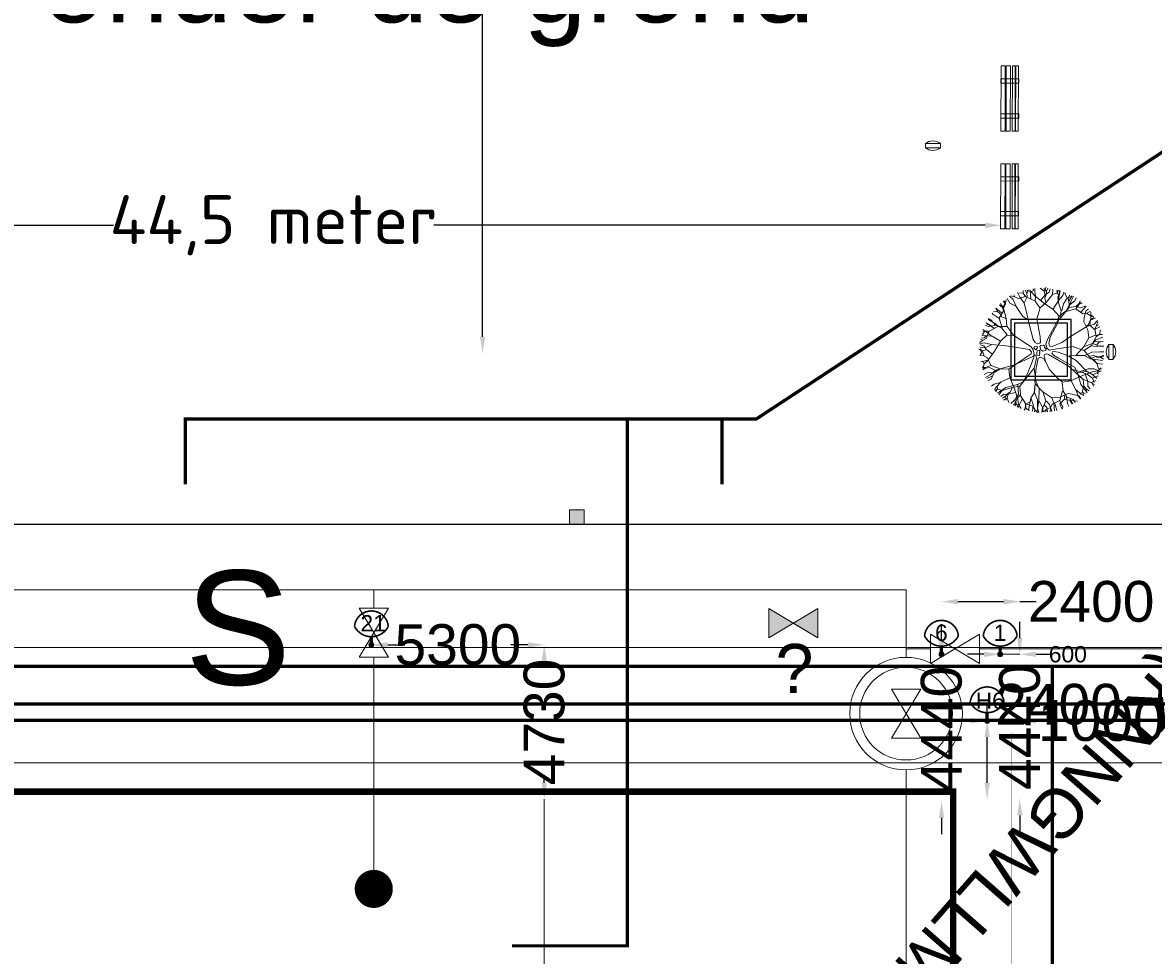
# Model space of a CAD drawing. Header units: millimetres. Extents: x 747415 to 1601423, y -236173 to 551995.
# Tile 184 of 242: x 1045138 to 1079807, y 24549 to 53156. Entities that reach past the tile are written whole.
import ezdxf
from ezdxf.lldxf.tags import DXFTag

# ---------------------------------------------------------------- set-up
doc = ezdxf.new("R2010")
doc.units = ezdxf.units.MM
doc.header["$LTSCALE"] = 100
doc.header["$MEASUREMENT"] = 0
doc.layers.get('0').update_dxf_attribs({"linetype": 'CONTINUOUS', "lineweight": 0})
doc.layers.get('DEFPOINTS').update_dxf_attribs({"color": 6, "linetype": 'CONTINUOUS', "lineweight": 0})
for name, color, linetype, lineweight in [('T--L9020_GEBOUWEN', 252, 'CONTINUOUS', 0), ('T--L9041_VERHARDING_Trottoir', 8, 'CONTINUOUS', 0), ('T--L9042_BOMEN', 84, 'CONTINUOUS', 0), ('T--L9051_Verwarming', 210, 'CENTRALE_VERWARMING', 0), ('T--L9052_Hemelwaterafvoer', 130, 'HEMELWATER_AFVOER', 0), ('T--L9052_Straatkolken', 240, 'CONTINUOUS', 0), ('T--L9053_Water', 240, 'BLUS_WATER_LEIDING', 0), ('T--L9053_Waterleidingen', 170, 'TAP_WATER', 0), ('T--L9064_ICT', 170, 'ICT_LEIDING', 0), ('T--L9065_BEVEILIGING_Afsluiter', 240, 'CONTINUOUS', 0), ('T--L9065_BEVEILIGING_Afsluiter_ondergronds', 94, 'CONTINUOUS', 0), ('T--L9065_BEVEILIGING_Brandkranen', 240, 'CONTINUOUS', 0), ('T--L9071_TERREINMEUBILAIR_Bank', 250, 'CONTINUOUS', 0), ('T--M9040_Terrein_Afwerking_Plein', 244, 'CONTINUOUS', 0), ('T--M9065_BEVEILIGING_Afsluiters', 240, 'CONTINUOUS', 0), ('T--T9020_GEBOUWEN', 7, 'CONTINUOUS', 0)]:
    doc.layers.add(name, color=color, linetype=linetype, lineweight=lineweight)
doc.layers.add('T--L9041_VERHARDING_Wegen', color=7, linetype='CONTINUOUS')
doc.layers.add('T--L9064_Glasvezel', color=54, linetype='CONTINUOUS')
doc.styles.add('Raymond nov 2012', font='isocpeur.ttf', dxfattribs={"height": 1500})
doc.styles.get("Standard").update_dxf_attribs({"font": 'arial.ttf'})
doc.styles.add('vddonk Arial', font='arial.ttf')
tags = doc.linetypes.add('BLUS_WATER_LEIDING', pattern='A,12.7,-5.08,["BSH",Standard,S=2.54,R=0,X=-2.54,Y=-1.27],-7.62', length=25.4).pattern_tags.tags
tags[6] = DXFTag(74, 10)
tags = doc.linetypes.add('CENTRALE_VERWARMING', pattern='A,12.7,-5.08,["CV",Standard,S=2.54,R=0,X=-2.54,Y=-1.27],-5.08', length=22.86).pattern_tags.tags
tags[6] = DXFTag(74, 10)
tags = doc.linetypes.add('HEMELWATER_AFVOER', pattern='A,12.7,-5.08,["HWA",Standard,S=2.54,R=0,X=-2.54,Y=-1.27],-7.62', length=25.4).pattern_tags.tags
tags[6] = DXFTag(74, 10)
tags = doc.linetypes.add('ICT_LEIDING', pattern='A,12.7,-5.08,["ICT",Standard,S=2.54,R=0,X=-2.54,Y=-1.27],-7.62', length=25.4).pattern_tags.tags
tags[6] = DXFTag(74, 10)
tags = doc.linetypes.add('TAP_WATER', pattern='A,12.7,-5.08,["Water",Standard,S=2.54,R=0,X=-3.81,Y=-1.27],-7.62', length=25.4).pattern_tags.tags
tags[6] = DXFTag(74, 10)
doc.dimstyles.new('Gebr vd Donk', dxfattribs={"dimtxt": 1.5, "dimasz": 1.5, "dimexe": 0, "dimexo": 0, "dimgap": 0.3, "dimtad": 1, "dimdec": 1, "dimzin": 0, "dimdsep": 46, "dimtxsty": 'vddonk Arial', "dimcen": 0.1, "dimclrd": 6, "dimclre": 6, "dimclrt": 6, "dimadec": 0, "dimazin": 0, "dimtfac": 1, "dimtdec": 1, "dimtmove": 0, "dimatfit": 0, "dimfxl": 1, "dimtolj": 1, "dimtzin": 0, "dimlwd": 18, "dimlwe": 18, "dimarcsym": 0})
doc.dimstyles.get("Standard").update_dxf_attribs({"dimtxt": 0.18, "dimasz": 500, "dimexe": 0.18, "dimexo": 0.0625, "dimgap": 0.09, "dimtad": 0, "dimtoh": 1, "dimdec": 0, "dimzin": 0, "dimdsep": 46, "dimtxsty": 'Standard', "dimcen": 0.09, "dimadec": 0, "dimazin": 0, "dimtfac": 1, "dimtdec": 0, "dimtofl": 0, "dimtmove": 0, "dimatfit": 3, "dimfxl": 1, "dimtolj": 1, "dimtzin": 0, "dimarcsym": 0})

# ---------------------------------------------------------------- blocks, each defined once
blk = doc.blocks.new('kraan')
at = {"layer": 'T--L9053_Water'}
for p, q in [((300, 1000), (-300, 0)), ((-300, 1000), (300, 1000)), ((-300, 1000), (300, 0)), ((300, 0), (0, 500)), ((-300, 0), (300, 0))]:
    blk.add_line(p, q, dxfattribs=at)
blk = doc.blocks.new('brandkraan')
at = {"layer": 'T--L9053_Water', "linetype": 'Continuous', "lineweight": 0}
for p, q in [((-450, 750), (450, -750)), ((-450, 750), (450, 750)), ((450, 750), (-450, -750)), ((450, -750), (0, 0)), ((-450, -750), (450, -750))]:
    blk.add_line(p, q, dxfattribs=at)
for radius in [1726, 1421]:
    blk.add_circle((0, 0), radius, dxfattribs=at)
blk = doc.blocks.new('*D42')
at = {"layer": 'DEFPOINTS', "color": 0, "transparency": 16777216}
for p in [(1075710, 33783), (1075710, 33783), (1075710, 29343)]:
    blk.add_point(p, dxfattribs=at)
at = {"layer": 'T--M9065_BEVEILIGING_Afsluiters', "color": 0, "lineweight": -2, "transparency": 16777216}
for p, q in [((1075710, 34283), (1075710, 34783)), ((1075710, 33783), (1075710, 33783)), ((1075710, 29343), (1075710, 29343)), ((1075710, 28843), (1075710, 28343))]:
    blk.add_line(p, q, dxfattribs=at)
at = {"layer": 'T--M9065_BEVEILIGING_Afsluiters', "color": 0, "transparency": 16777216}
for points in [[(1075627, 34283), (1075793, 34283), (1075710, 33783)], [(1075627, 28843), (1075793, 28843), (1075710, 29343)]]:
    blk.add_solid(points, dxfattribs=at)
at = {"layer": 'T--M9065_BEVEILIGING_Afsluiters', "color": 0, "lineweight": 0, "transparency": 16777216, "insert": (1075710, 31563), "char_height": 1250, "attachment_point": 5, "rotation": 90}
blk.add_mtext('\\A1;4440', dxfattribs=at)
blk = doc.blocks.new('*D43')
at = {"layer": 'DEFPOINTS', "color": 0, "transparency": 16777216}
for p in [(1075110, 33783), (1075110, 33783), (1075710, 33783)]:
    blk.add_point(p, dxfattribs=at)
at = {"layer": 'T--M9065_BEVEILIGING_Afsluiters', "color": 0, "lineweight": -2, "transparency": 16777216}
for p, q in [((1074610, 33783), (1074110, 33783)), ((1075110, 33783), (1075110, 33783)), ((1075710, 33783), (1075710, 33783)), ((1076210, 33783), (1076710, 33783))]:
    blk.add_line(p, q, dxfattribs=at)
at = {"layer": 'T--M9065_BEVEILIGING_Afsluiters', "color": 0, "transparency": 16777216}
for points in [[(1074610, 33866), (1074610, 33700), (1075110, 33783)], [(1076210, 33866), (1076210, 33700), (1075710, 33783)]]:
    blk.add_solid(points, dxfattribs=at)
at = {"layer": 'T--M9065_BEVEILIGING_Afsluiters', "color": 0, "lineweight": 0, "transparency": 16777216, "insert": (1077185, 33783), "char_height": 500, "attachment_point": 5}
blk.add_mtext('\\A1;600', dxfattribs=at)
blk = doc.blocks.new('*D44')
at = {"layer": 'DEFPOINTS', "color": 0, "transparency": 16777216}
for p in [(1073310, 35398), (1075710, 35398), (1075710, 35398)]:
    blk.add_point(p, dxfattribs=at)
at = {"layer": 'T--M9065_BEVEILIGING_Afsluiters', "color": 0, "lineweight": -2, "transparency": 16777216}
for p, q in [((1073310, 35399), (1073310, 35399)), ((1073810, 35398), (1075210, 35398)), ((1075710, 35399), (1075710, 35399)), ((1075710, 35398), (1076210, 35398))]:
    blk.add_line(p, q, dxfattribs=at)
at = {"layer": 'T--M9065_BEVEILIGING_Afsluiters', "color": 0, "transparency": 16777216}
for points in [[(1073810, 35482), (1073810, 35315), (1073310, 35398)], [(1075210, 35482), (1075210, 35315), (1075710, 35398)]]:
    blk.add_solid(points, dxfattribs=at)
at = {"layer": 'T--M9065_BEVEILIGING_Afsluiters', "color": 0, "lineweight": 0, "transparency": 16777216, "insert": (1077898, 35398), "char_height": 1250, "attachment_point": 5}
blk.add_mtext('\\A1;2400', dxfattribs=at)
blk = doc.blocks.new('*D45')
at = {"layer": 'DEFPOINTS', "color": 0, "transparency": 16777216}
for p in [(1074710, 31743), (1075710, 31743), (1075710, 31743)]:
    blk.add_point(p, dxfattribs=at)
at = {"layer": 'T--M9065_BEVEILIGING_Afsluiters', "color": 0, "lineweight": -2, "transparency": 16777216}
for p, q in [((1074210, 31743), (1073710, 31743)), ((1074710, 31743), (1074710, 31743)), ((1075710, 31743), (1075710, 31743)), ((1076210, 31743), (1076710, 31743))]:
    blk.add_line(p, q, dxfattribs=at)
at = {"layer": 'T--M9065_BEVEILIGING_Afsluiters', "color": 0, "transparency": 16777216}
for points in [[(1074210, 31826), (1074210, 31659), (1074710, 31743)], [(1076210, 31826), (1076210, 31659), (1075710, 31743)]]:
    blk.add_solid(points, dxfattribs=at)
at = {"layer": 'T--M9065_BEVEILIGING_Afsluiters', "color": 0, "lineweight": 0, "transparency": 16777216, "insert": (1078210, 31743), "char_height": 1250, "attachment_point": 5}
blk.add_mtext('\\A1;1000', dxfattribs=at)
blk = doc.blocks.new('*D46')
at = {"layer": 'DEFPOINTS', "color": 0, "transparency": 16777216}
for p in [(1074710, 31743), (1074710, 31743), (1074710, 29343)]:
    blk.add_point(p, dxfattribs=at)
at = {"layer": 'T--M9065_BEVEILIGING_Afsluiters', "color": 0, "lineweight": -2, "transparency": 16777216}
for p, q in [((1074710, 31743), (1074710, 32243)), ((1074710, 32243), (1075210, 32243)), ((1074710, 31743), (1074710, 31743)), ((1074710, 29843), (1074710, 31243)), ((1074710, 29343), (1074710, 29343))]:
    blk.add_line(p, q, dxfattribs=at)
at = {"layer": 'T--M9065_BEVEILIGING_Afsluiters', "color": 0, "transparency": 16777216}
for points in [[(1074627, 31243), (1074793, 31243), (1074710, 31743)], [(1074627, 29843), (1074793, 29843), (1074710, 29343)]]:
    blk.add_solid(points, dxfattribs=at)
at = {"layer": 'T--M9065_BEVEILIGING_Afsluiters', "color": 0, "lineweight": 0, "transparency": 16777216, "insert": (1076898, 32243), "char_height": 1250, "attachment_point": 5}
blk.add_mtext('\\A1;2400', dxfattribs=at)
blk = doc.blocks.new('*D47')
at = {"layer": 'DEFPOINTS', "color": 0, "transparency": 16777216}
for p in [(1061132, 34073), (1061132, 34073), (1061132, 29343)]:
    blk.add_point(p, dxfattribs=at)
at = {"layer": 'T--M9065_BEVEILIGING_Afsluiters', "color": 0, "lineweight": -2, "transparency": 16777216}
for p, q in [((1061132, 34073), (1061132, 34073)), ((1061132, 33573), (1061132, 33395)), ((1061132, 29843), (1061132, 30020)), ((1061132, 29343), (1061132, 29343))]:
    blk.add_line(p, q, dxfattribs=at)
at = {"layer": 'T--M9065_BEVEILIGING_Afsluiters', "color": 0, "transparency": 16777216}
for points in [[(1061049, 33573), (1061215, 33573), (1061132, 34073)], [(1061049, 29843), (1061215, 29843), (1061132, 29343)]]:
    blk.add_solid(points, dxfattribs=at)
at = {"layer": 'T--M9065_BEVEILIGING_Afsluiters', "color": 0, "lineweight": 0, "transparency": 16777216, "insert": (1061132, 31708), "char_height": 1250, "attachment_point": 5, "rotation": 90}
blk.add_mtext('\\A1;4730', dxfattribs=at)
blk = doc.blocks.new('*D48')
at = {"layer": 'DEFPOINTS', "color": 0, "transparency": 16777216}
for p in [(1055832, 34073), (1061132, 34073), (1061132, 34073)]:
    blk.add_point(p, dxfattribs=at)
at = {"layer": 'T--M9065_BEVEILIGING_Afsluiters', "color": 0, "lineweight": -2, "transparency": 16777216}
for p, q in [((1055832, 34073), (1055832, 34073)), ((1056332, 34073), (1056857, 34073)), ((1060632, 34073), (1060107, 34073)), ((1061132, 34073), (1061132, 34073))]:
    blk.add_line(p, q, dxfattribs=at)
at = {"layer": 'T--M9065_BEVEILIGING_Afsluiters', "color": 0, "transparency": 16777216}
for points in [[(1056332, 34156), (1056332, 33990), (1055832, 34073)], [(1060632, 34156), (1060632, 33990), (1061132, 34073)]]:
    blk.add_solid(points, dxfattribs=at)
at = {"layer": 'T--M9065_BEVEILIGING_Afsluiters', "color": 0, "lineweight": 0, "transparency": 16777216, "insert": (1058482, 34073), "char_height": 1250, "attachment_point": 5}
blk.add_mtext('\\A1;5300', dxfattribs=at)
blk = doc.blocks.new('*D76')
at = {"layer": 'DEFPOINTS', "color": 0, "transparency": 16777216}
for p in [(1073312, 33708), (1073312, 33708), (1073312, 29268)]:
    blk.add_point(p, dxfattribs=at)
at = {"layer": 'T--M9065_BEVEILIGING_Afsluiters', "color": 0, "lineweight": -2, "transparency": 16777216}
for p, q in [((1073312, 34208), (1073312, 34708)), ((1073312, 33708), (1073312, 33708)), ((1073312, 29268), (1073312, 29268)), ((1073312, 28768), (1073312, 28268))]:
    blk.add_line(p, q, dxfattribs=at)
at = {"layer": 'T--M9065_BEVEILIGING_Afsluiters', "color": 0, "transparency": 16777216}
for points in [[(1073229, 34208), (1073396, 34208), (1073312, 33708)], [(1073229, 28768), (1073396, 28768), (1073312, 29268)]]:
    blk.add_solid(points, dxfattribs=at)
at = {"layer": 'T--M9065_BEVEILIGING_Afsluiters', "color": 0, "lineweight": 0, "transparency": 16777216, "insert": (1073312, 31488), "char_height": 1250, "attachment_point": 5, "rotation": 90}
blk.add_mtext('\\A1;4440', dxfattribs=at)
blk = doc.blocks.new('*D121')
at = {"layer": 'DEFPOINTS', "color": 0, "linetype": 'Continuous', "transparency": 16777216}
for p in [(1030518, 46940), (1075153, 46940), (1075153, 46940)]:
    blk.add_point(p, dxfattribs=at)
at = {"layer": 'T--M9040_Terrein_Afwerking_Plein', "color": 0, "linetype": 'Continuous', "lineweight": -2, "transparency": 16777216}
for p, q in [((1030518, 46940), (1030518, 46940)), ((1031018, 46940), (1047923, 46940)), ((1074653, 46940), (1057748, 46940)), ((1075153, 46940), (1075153, 46940))]:
    blk.add_line(p, q, dxfattribs=at)
at = {"layer": 'T--M9040_Terrein_Afwerking_Plein', "color": 0, "linetype": 'Continuous', "transparency": 16777216}
for points in [[(1031018, 47023), (1031018, 46856), (1030518, 46940)], [(1074653, 47023), (1074653, 46856), (1075153, 46940)]]:
    blk.add_solid(points, dxfattribs=at)
at = {"layer": 'T--M9040_Terrein_Afwerking_Plein', "color": 0, "linetype": 'Continuous', "transparency": 16777216, "insert": (1052835, 46940), "char_height": 1500, "attachment_point": 5, "style": 'Raymond nov 2012'}
blk.add_mtext('\\A1;44,5 meter', dxfattribs=at)
blk = doc.blocks.new('*D143')
at = {"layer": 'DEFPOINTS', "color": 0, "linetype": 'Continuous', "transparency": 16777216}
for p in [(1059240, 75178), (1059240, 75178), (1059240, 43020)]:
    blk.add_point(p, dxfattribs=at)
at = {"layer": 'T--M9040_Terrein_Afwerking_Plein', "color": 0, "linetype": 'Continuous', "lineweight": -2, "transparency": 16777216}
for p, q in [((1059240, 75178), (1059240, 75178)), ((1059240, 74678), (1059240, 63074)), ((1059240, 43520), (1059240, 55124)), ((1059240, 43020), (1059240, 43020))]:
    blk.add_line(p, q, dxfattribs=at)
at = {"layer": 'T--M9040_Terrein_Afwerking_Plein', "color": 0, "linetype": 'Continuous', "transparency": 16777216}
for points in [[(1059156, 74678), (1059323, 74678), (1059240, 75178)], [(1059156, 43520), (1059323, 43520), (1059240, 43020)]]:
    blk.add_solid(points, dxfattribs=at)
at = {"layer": 'T--M9040_Terrein_Afwerking_Plein', "color": 0, "linetype": 'Continuous', "transparency": 16777216, "insert": (1059240, 59099), "char_height": 1500, "attachment_point": 5, "rotation": 90, "style": 'Raymond nov 2012'}
blk.add_mtext('\\A1;32 meter', dxfattribs=at)
blk = doc.blocks.new('boom13')
for p, q in [((-606, 955), (-1011, 1186)), ((-204, 179), (-722, 696)), ((-679, 738), (-388, 450)), ((-449, 798), (-606, 955)), ((-370, 711), (-449, 798)), ((-213, 484), (-370, 711)), ((137, 948), (50, 672)), ((299, 369), (659, 718)), ((-388, 450), (-261, 327)), ((-156, 367), (-213, 484)), ((-156, 327), (-156, 367)), ((50, 672), (6, 360)), ((6, 360), (32, 289)), ((121, 280), (299, 369)), ((-966, 249), (-645, 88)), ((-645, 88), (-379, 36)), ((-379, 36), (-204, 40)), ((-261, 327), (-187, 297)), ((-170, 127), (-204, 179)), ((-204, 40), (-170, 70)), ((-187, 297), (-156, 327)), ((-170, 70), (-170, 127)), ((32, 289), (121, 280)), ((228, 49), (201, 13)), ((201, 13), (201, -58)), ((388, 76), (228, 49)), ((950, 127), (388, 76)), ((201, -58), (255, -111)), ((255, -111), (362, -147)), ((362, -147), (935, -144))]:
    blk.add_line(p, q)
for points in [[(-814, 1737), (-669, 1392), (-536, 1248), (-447, 981), (-524, 1248), (-480, 1481), (-536, 1726), (-569, 1837)], [(-585, 1378), (-599, 1520), (-669, 1591), (-715, 1702), (-785, 1773)], [(-708, 1694), (-659, 1803)], [(-669, 1381), (-636, 1592), (-702, 1793)], [(-413, 759), (-447, 992), (-269, 1281), (-35, 1515), (-13, 1692), (-46, 1926)], [(-257, 1303), (-235, 1570), (-369, 1759), (-402, 1881)], [(-366, 1282), (-285, 1517), (-346, 1659), (-369, 1793), (-399, 1887)], [(-313, 1681), (-246, 1770), (-257, 1904)], [(-285, 1532), (-63, 1735), (-14, 1860), (-45, 1939)], [(-189, 1626), (-250, 1894)], [(-224, 1581), (-146, 1704), (-124, 1926)], [(-55, 1742), (181, 1756), (261, 1834), (270, 1904)], [(-35, 1515), (210, 1548), (477, 1492), (599, 1537), (788, 1637), (821, 1737)], [(-22, 1868), (112, 1906)], [(137, 948), (215, 1182), (313, 1542), (331, 1778), (411, 1903)], [(354, 1515), (343, 1637), (165, 1748), (199, 1926)], [(269, 1841), (364, 1903)], [(321, 1550), (472, 1698), (497, 1863)], [(343, 1648), (488, 1704), (532, 1826)], [(499, 1715), (710, 1781)], [(590, 1752), (544, 1831)], [(707, 1648), (598, 1744), (607, 1815)], [(929, 1057), (924, 1363), (729, 1530), (715, 1656), (740, 1774)], [(-969, 892), (-1014, 1192), (-1158, 1337), (-1303, 1415)], [(-1254, 1296), (-1229, 1464), (-1251, 1463)], [(-1095, 1504), (-1160, 1475), (-1194, 1518)], [(-966, 249), (-1136, 377), (-1160, 636), (-1100, 999), (-1069, 1336), (-1084, 1501), (-1026, 1635)], [(-1158, 1348), (-1114, 1592)], [(-838, 771), (-961, 988), (-951, 1244), (-993, 1420), (-1088, 1527), (-1114, 1604)], [(-874, 1546), (-1008, 1540), (-1062, 1627)], [(-702, 1481), (-858, 1537), (-925, 1692)], [(-169, 984), (-173, 989), (-374, 1274), (-593, 1370), (-859, 1546), (-920, 1704)], [(685, 691), (848, 929), (1012, 1163), (1200, 1286), (1325, 1397)], [(800, 1490), (920, 1686)], [(848, 806), (945, 1056), (1095, 1189), (1176, 1392), (1248, 1462)], [(988, 1381), (922, 1526), (922, 1604), (933, 1648)], [(932, 1371), (1068, 1535), (1076, 1574)], [(1020, 1171), (1001, 1377), (1055, 1484), (1130, 1550)], [(1040, 1500), (1046, 1595)], [(-1218, 1007), (-1423, 978), (-1532, 1026), (-1602, 1097)], [(-1330, 1129), (-1455, 1092), (-1557, 1142)], [(-1383, 1234), (-1502, 1265)], [(-722, 696), (-968, 847), (-1210, 999), (-1342, 1181), (-1459, 1300)], [(-972, 987), (-1092, 1170), (-1254, 1296), (-1400, 1311)], [(-1104, 1115), (-1320, 1126), (-1373, 1231), (-1358, 1377)], [(988, 926), (1177, 1037), (1311, 1192), (1333, 1337)], [(1119, 1196), (1316, 1218), (1395, 1296)], [(1214, 1211), (1341, 1351)], [(1305, 896), (1432, 1083), (1519, 1137)], [(1311, 1192), (1478, 1159), (1478, 1181)], [(-1509, -64), (-1555, 179), (-1512, 448), (-1563, 568), (-1672, 752), (-1774, 780)], [(-1451, 712), (-1677, 725), (-1768, 772)], [(-1157, 647), (-1453, 701), (-1638, 830), (-1700, 903)], [(-1427, 965), (-1568, 891), (-1646, 887), (-1690, 896)], [(-1598, 808), (-1608, 902), (-1661, 962)], [(-1548, 1010), (-1643, 1011)], [(-679, 738), (-791, 848), (-980, 892), (-1347, 903), (-1637, 1026)], [(-169, 984), (-101, 476), (-74, 236), (-3, 182), (130, 191), (264, 289), (685, 691)], [(659, 718), (855, 798), (1090, 685), (1371, 447), (1644, 247), (1792, 175), (1878, 56)], [(766, 803), (988, 914), (1244, 892), (1422, 926), (1533, 1014), (1611, 1037)], [(945, 124), (950, 127), (1245, 314), (1352, 529), (1541, 785), (1701, 838)], [(1098, 677), (1297, 903), (1502, 996), (1597, 1011)], [(1360, 520), (1502, 527), (1577, 594), (1689, 634), (1764, 701)], [(1463, 973), (1549, 932), (1627, 947)], [(1542, 801), (1542, 935), (1631, 984)], [(1600, 578), (1633, 704), (1728, 766)], [(-1138, 366), (-1403, 320), (-1594, 382), (-1810, 346), (-1907, 371)], [(-1674, 471), (-1860, 508)], [(-1661, 307), (-1724, 449), (-1848, 487)], [(-1613, 398), (-1733, 556), (-1840, 584)], [(-1736, 459), (-1813, 667)], [(1472, 391), (1592, 570), (1710, 561), (1827, 474)], [(1681, 627), (1788, 573)], [(1718, 569), (1805, 655)], [(-1529, 325), (-1650, 308), (-1752, 124), (-1932, 149)], [(-1667, 148), (-1877, 180), (-1915, 167)], [(-1395, 307), (-1656, 145), (-1699, -108), (-1799, -185), (-1913, -224)], [(-879, -432), (-510, -289), (-226, -147), (-217, -67), (-297, 5), (-404, 31)], [(0, 162), (-62, 137), (-62, 37), (0, 0), (100, -12), (125, 25), (112, 112), (75, 137), (37, 125), (0, 150)], [(1252, 306), (1483, 213), (1628, 268), (1763, 283), (1859, 309)], [(1499, 212), (1690, -20), (1812, -74), (1893, -48)], [(1521, -126), (1674, 12), (1792, 33), (1890, 12)], [(1587, 113), (1858, 159)], [(1797, 55), (1876, 106)], [(1800, 183), (1809, 254), (1864, 261)], [(-1701, -27), (-1930, -25)], [(-879, -432), (-967, -449), (-1264, -286), (-1509, -64), (-1688, -51), (-1919, -96)], [(-1566, -256), (-1692, -185), (-1916, -173)], [(-1662, -350), (-1754, -288), (-1887, -306)], [(-1789, -188), (-1814, -330), (-1879, -359)], [(-1817, -341), (-1861, -422)], [(-1287, -276), (-1555, -267), (-1737, -410), (-1857, -449)], [(-891, -407), (-492, -352), (-218, -204), (-135, -200), (-113, -230), (-130, -300), (-237, -923)], [(-702, -669), (-359, -405), (-163, -271), (-39, -236), (59, -236), (166, -271), (264, -360), (639, -692)], [(319, -824), (184, -520), (95, -342), (15, -298), (-39, -325), (-83, -431), (-318, -1107)], [(-87, -62), (-162, -87), (-125, -162), (-62, -150), (0, -125), (0, -62), (-37, -50), (-100, -75)], [(75, -100), (37, -150), (112, -200), (150, -162), (137, -87), (75, -100)], [(935, -144), (1224, -133), (1510, -124), (1721, -202), (1884, -236)], [(986, -142), (1123, -269), (1479, -385), (1713, -415), (1834, -501)], [(1697, -28), (1699, -264), (1772, -347), (1843, -360)], [(1821, -67), (1852, -203)], [(-1505, -468), (-1710, -415), (-1864, -478)], [(-891, -407), (-1135, -370), (-1495, -471), (-1706, -577), (-1854, -573)], [(-1728, -663), (-1831, -613)], [(-1693, -853), (-1356, -691), (-1218, -551), (-956, -449), (-1218, -540), (-1454, -507), (-1695, -574), (-1805, -613)], [(-1477, -889), (-1610, -694), (-1718, -666), (-1783, -695)], [(-1344, -691), (-1557, -668), (-1754, -744)], [(-492, -352), (-495, -358), (-911, -922), (-881, -1160), (-895, -1478), (-999, -1611)], [(-702, -669), (-806, -786), (-841, -977), (-833, -1345), (-941, -1639)], [(638, -689), (708, -890), (584, -1119), (332, -1387), (120, -1650), (40, -1795), (-83, -1874)], [(637, -691), (642, -693), (968, -818), (1204, -776), (1522, -774), (1661, -871)], [(1486, -393), (1626, -551), (1790, -585)], [(1535, -766), (1643, -686), (1736, -728)], [(1565, -784), (1666, -680), (1736, -692)], [(1674, -672), (1756, -630)], [(1780, -356), (1837, -454)], [(-1602, -926), (-1703, -830)], [(-1179, -979), (-1466, -892), (-1599, -915), (-1651, -982)], [(-1443, -729), (-1491, -887), (-1643, -962)], [(-1308, -945), (-1507, -1134)], [(-922, -919), (-1165, -971), (-1255, -1096), (-1359, -1184), (-1424, -1259)], [(-841, -966), (-1139, -1026), (-1276, -1177), (-1346, -1326)], [(-237, -923), (-239, -1212), (-245, -1498), (-333, -1704), (-375, -1866)], [(319, -824), (428, -1069), (547, -1423), (663, -1629), (666, -1778)], [(717, -882), (962, -992), (1087, -1149), (1286, -1240), (1352, -1315)], [(963, -976), (1270, -987), (1446, -800), (1573, -792), (1689, -823)], [(966, -829), (1029, -1069), (1159, -1153), (1252, -1252), (1330, -1314)], [(1201, -787), (1292, -897), (1390, -917), (1490, -983), (1588, -1004)], [(1277, -995), (1434, -1138), (1473, -1149)], [(1403, -869), (1592, -998)], [(1479, -981), (1500, -1099)], [(-318, -1107), (-576, -1144), (-942, -1102), (-1280, -1088), (-1443, -1111), (-1580, -1060)], [(-1287, -1178), (-1533, -1146)], [(-1445, -1122), (-1413, -1185), (-1455, -1222)], [(-1057, -1112), (-1057, -1328), (-1160, -1386), (-1306, -1378)], [(-892, -1157), (-1006, -1242), (-1031, -1339), (-1102, -1435), (-1127, -1532)], [(-1059, -1339), (-1017, -1461), (-1061, -1566)], [(-587, -1142), (-626, -1440), (-745, -1631), (-816, -1696)], [(-307, -1109), (-249, -1371), (-300, -1565), (-254, -1779), (-274, -1877)], [(-235, -1363), (-61, -1615), (194, -1645), (276, -1742), (321, -1853)], [(576, -1126), (792, -1336), (874, -1546), (884, -1641)], [(963, -1385), (775, -1528), (752, -1636), (784, -1700)], [(784, -1343), (965, -1480), (1014, -1570)], [(1038, -1082), (966, -1374), (995, -1505), (1065, -1554)], [(1011, -1213), (1210, -1402)], [(1093, -1173), (1105, -1371), (1179, -1454)], [(1103, -1268), (1237, -1402)], [(-1099, -1424), (-1218, -1439)], [(-1162, -1397), (-1187, -1517)], [(-887, -1491), (-812, -1602), (-859, -1694)], [(-726, -1590), (-819, -1605), (-876, -1661)], [(-637, -1438), (-639, -1665), (-681, -1758)], [(-316, -1584), (-467, -1712), (-490, -1821)], [(-386, -1649), (-414, -1837)], [(-248, -1508), (-117, -1669), (-102, -1788), (-127, -1884)], [(-63, -1626), (-84, -1837), (-69, -1874)], [(113, -1651), (122, -1880)], [(271, -1486), (445, -1614), (430, -1731), (336, -1844)], [(278, -1731), (422, -1749), (454, -1813)], [(452, -1623), (576, -1662), (633, -1760)], [(544, -1434), (501, -1641), (572, -1792)], [(750, -1647), (705, -1752)], [(853, -1505), (808, -1589), (819, -1668)], [(1006, -1508), (916, -1614)], [(-81, -1793), (-33, -1875)], [(47, -1803), (118, -1815), (122, -1870)], [(433, -1752), (515, -1792)], [(437, -1740), (518, -1831)]]:
    blk.add_lwpolyline(points)
blk = doc.blocks.new('Afvalbak')
at = {"layer": 'T--L9071_TERREINMEUBILAIR_Bank', "linetype": 'Continuous'}
blk.add_lwpolyline([(-65, 0), (65, 0), (65, -460), (-65, -460)], close=True, dxfattribs=at)
for centre, start, end in [((225.625, -230), 141.641984, 218.358016), ((-225.625, -230), 321.641984, 38.358016)]:
    blk.add_arc(centre, 370.625, start, end, dxfattribs=at)

msp = doc.modelspace()

# ---------------------------------------------------------------- hatches: boundary and pattern name
at = {"layer": 'T--L9052_Straatkolken', "linetype": 'Continuous'}
h = msp.add_hatch(color=256, dxfattribs=at)
h.dxf.hatch_style = 1
h.paths.add_polyline_path([(1062358.31, 38212.66), (1061908.31, 38212.66), (1061908.31, 37762.66), (1062358.31, 37762.66)])
at = {"layer": 'T--L9053_Water'}
h = msp.add_hatch(color=256, dxfattribs=at)
h.paths.add_polyline_path([(1068017.243, 34290.179), (1068767.243, 34740.179), (1068017.243, 35190.179)])
h.paths.add_polyline_path([(1069517.243, 35190.179), (1068767.243, 34740.179), (1069517.243, 34290.179)])
at = {"layer": 'T--L9065_BEVEILIGING_Afsluiter', "lineweight": 0}
h = msp.add_hatch(color=256, dxfattribs=at)
edge = h.paths.add_edge_path()
edge.add_arc((1055831.713, 34072.751), 75, 0, 360)
h = msp.add_hatch(color=256, dxfattribs=at)
edge = h.paths.add_edge_path()
edge.add_arc((1073309.918, 33782.751), 75, 0, 360)
h = msp.add_hatch(color=256, dxfattribs=at)
edge = h.paths.add_edge_path()
edge.add_arc((1075110.098, 33782.751), 75, 0, 360)
h = msp.add_hatch(color=256, dxfattribs=at)
edge = h.paths.add_edge_path()
edge.add_arc((1074710.098, 31742.751), 75, 0, 360)

# ---------------------------------------------------------------- linework, layer by layer
at = {"layer": 'T--L9020_GEBOUWEN', "const_width": 200}
msp.add_lwpolyline([(1001766.081, 12933.816), (1008179.098, 14890.207), (1008148.598, 29569.751), (1073667.598, 29569.751), (1073667.598, 16612.251), (1073667.598, 9106.5), (1063292.761, 9125.714), (1061131.893, 9126.749), (1061131.893, 5821.678)], dxfattribs=at)
at = {"layer": 'T--L9041_VERHARDING_Trottoir', "const_width": 1}
for points in [[(1075567.598, 10105.251), (1075567.598, 31469.751), (1001666.051, 31469.751), (1001666.051, 15061.581)], [(1075467.598, 10105.251), (1075467.598, 31369.751), (1001766.051, 31369.751), (1001766.051, 15061.581)]]:
    msp.add_lwpolyline(points, dxfattribs=at)
at = {"layer": 'T--L9041_VERHARDING_Wegen'}
for points in [[(1026075.778, 98878.188), (1080274.577, 98878.188), (1080274.577, 37762.251), (1026075.778, 37763.477)], [(1075436.715, 44049.881), (1075436.715, 42199.881), (1077286.715, 42199.881), (1077286.715, 44049.881)], [(1075546.715, 43939.881), (1075546.715, 42309.881), (1077176.715, 42309.881), (1077176.715, 43939.881)]]:
    msp.add_lwpolyline(points, close=True, dxfattribs=at)
at = {"layer": 'T--L9051_Verwarming', "ltscale": 1.8, "const_width": 100}
for points in [[(1160464.602, 68568.212), (1160464.602, 77318.212, 0.414213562), (1160214.602, 77568.212), (1110375.639, 77568.212, 0.414213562), (1110125.639, 77318.212), (1110125.639, 32260.269), (1038882.328, 32260.269), (1038882.328, 34510.269), (1036382.328, 34510.269), (1036382.328, 32260.269), (996873.17, 32260.269), (996873.17, 69566.273), (1007702.87, 69566.273), (1007702.87, 69066.273), (1008373.833, 69066.273)], [(1008373.833, 70066.273), (996373.17, 70066.273), (996373.17, 31760.269), (1036882.328, 31760.269), (1036882.328, 34010.269), (1038382.328, 34010.269), (1038382.328, 31760.269), (1110625.639, 31760.269), (1110625.639, 76818.212, -0.414213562), (1110875.639, 77068.212), (1159714.602, 77068.212, -0.414213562), (1159964.602, 76818.212), (1159964.602, 68568.212)]]:
    msp.add_lwpolyline(points, format="xyb", dxfattribs=at)
at = {"layer": 'T--L9052_Hemelwaterafvoer', "ltscale": 2, "const_width": 100}
for points in [[(1097127.47, -8435.024), (1097127.47, 52996.155), (1085877.47, 52996.155), (1067627.47, 40996.155), (1050127.47, 40996.155), (1050127.47, 38996.155)], [(1060142.05, 24842.751), (1063680.098, 24842.751), (1063680.098, 40996.155)], [(1066579.607, 40996.155), (1066579.607, 38996.155)]]:
    msp.add_lwpolyline(points, dxfattribs=at)
at = {"layer": 'T--L9052_Hemelwaterafvoer', "linetype": 'Continuous', "ltscale": 2, "const_width": 1}
for points in [[(1067627.47, 40996.155), (1085877.47, 52996.155)], [(1050127.47, 40996.155), (1050127.47, 38996.155)]]:
    msp.add_lwpolyline(points, dxfattribs=at)
at = {"layer": 'T--L9052_Straatkolken', "linetype": 'Continuous'}
msp.add_lwpolyline([(1061908.31, 37762.66), (1062358.31, 37762.66), (1062358.31, 38212.66), (1061908.31, 38212.66)], close=True, dxfattribs=at)
at = {"layer": 'T--L9053_Water', "ltscale": 2}
for p, q in [((1026537.137, 35763.57), (1072224.261, 35763.57)), ((1055904.774, 35197.989), (1055904.774, 35763.57)), ((1072224.761, 35763.07), (1072224.261, 35763.57)), ((1072224.761, 33689.01), (1072224.761, 35763.07)), ((1055904.774, 26880.153), (1055904.774, 33697.989)), ((1072224.761, 33948.335), (1072974.761, 33948.335)), ((1074474.761, 33948.335), (1113572.657, 33948.335)), ((1072224.761, 1717.102), (1072224.761, 30237.052))]:
    msp.add_line(p, q, dxfattribs=at)
at = {"layer": 'T--L9053_Water', "const_width": 583.793}
msp.add_lwpolyline([(1055612.877, 26588.257, 1), (1056196.67, 26588.257, 1)], format="xyb", close=True, dxfattribs=at)
at = {"layer": 'T--L9053_Waterleidingen', "ltscale": 2, "const_width": 100}
msp.add_lwpolyline([(1112055.48, 33410.832), (1022397.32, 33410.832)], dxfattribs=at)
at = {"layer": 'T--L9053_Waterleidingen', "lineweight": 0, "ltscale": 2, "const_width": 100}
msp.add_lwpolyline([(1076710.098, 33410.832), (1076710.098, -9568.227)], dxfattribs=at)
at = {"layer": 'T--L9064_ICT', "color": 1, "lineweight": 0}
for p, q in [((1093374.101, 33990.4), (978217.53, 33990.4)), ((1117554.346, 32223.899), (978217.53, 32223.899)), ((1087005.817, 30457.398), (978217.53, 30457.398))]:
    msp.add_line(p, q, dxfattribs=at)
at = {"layer": 'T--L9065_BEVEILIGING_Afsluiter', "lineweight": 0, "const_width": 50}
for points in [[(1056350.253, 34638.161, 0.914733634), (1055313.173, 34638.161, 0.608265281)], [(1073828.458, 34348.161, 0.914733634), (1072791.378, 34348.161, 0.608265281)], [(1075628.638, 34348.161, 0.914733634), (1074591.558, 34348.161, 0.608265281)], [(1075228.588, 32308.167, 0.914672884), (1074191.514, 32308.235, 0.608335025)]]:
    msp.add_lwpolyline(points, format="xyb", close=True, dxfattribs=at)
at = {"layer": 'T--L9065_BEVEILIGING_Afsluiter', "lineweight": 0, "const_width": 100}
for points in [[(1055831.713, 34072.751), (1055831.713, 34322.751)], [(1073309.918, 33782.751), (1073309.918, 34032.751)], [(1075110.098, 33782.751), (1075110.098, 34032.751)], [(1074710.098, 31742.751), (1074710.03, 31992.757)]]:
    msp.add_lwpolyline(points, dxfattribs=at)
at = {"layer": 'T--L9065_BEVEILIGING_Afsluiter', "lineweight": 0}
for centre in [(1055831.713, 34072.751), (1073309.918, 33782.751), (1075110.098, 33782.751), (1074710.098, 31742.751)]:
    msp.add_circle(centre, 75, dxfattribs=at)
at = {"layer": 'T--L9071_TERREINMEUBILAIR_Bank'}
for points in [[(1075260.899, 49829.349), (1075265.844, 51829.343), (1075135.844, 51829.665), (1075130.899, 49829.671)], [(1075420.898, 49828.954), (1075425.843, 51828.948), (1075295.844, 51829.269), (1075290.899, 49829.275)], [(1075565.898, 49828.595), (1075570.843, 51828.589), (1075485.843, 51828.799), (1075480.898, 49828.805)], [(1075665.897, 49828.348), (1075670.842, 51828.342), (1075585.843, 51828.552), (1075580.898, 49828.558)], [(1075684.532, 51298.306), (1075684.853, 51428.306), (1075134.855, 51429.666), (1075134.534, 51299.666)], [(1075681.886, 50228.31), (1075682.208, 50358.309), (1075132.209, 50359.669), (1075131.888, 50229.67)], [(1075253.481, 46829.358), (1075258.426, 48829.352), (1075128.426, 48829.674), (1075123.481, 46829.68)], [(1075413.481, 46828.963), (1075418.426, 48828.957), (1075288.426, 48829.278), (1075283.481, 46829.284)], [(1075558.48, 46828.604), (1075563.425, 48828.598), (1075478.425, 48828.808), (1075473.48, 46828.815)], [(1075658.48, 46828.357), (1075663.425, 48828.351), (1075578.425, 48828.561), (1075573.48, 46828.567)], [(1075677.114, 48298.316), (1075677.436, 48428.315), (1075127.437, 48429.675), (1075127.116, 48299.675)], [(1075674.469, 47228.319), (1075674.79, 47358.318), (1075124.792, 47359.678), (1075124.47, 47229.679)]]:
    msp.add_lwpolyline(points, close=True, dxfattribs=at)
msp.add_point((1062133.31, 38212.66), dxfattribs=at)
at = {"layer": 'T--M9065_BEVEILIGING_Afsluiters', "lineweight": 0}
for p, q in [((1074509.918, 35398.464), (1074509.918, 35398.464)), ((1075110.098, 33782.751), (1075710.098, 33782.751)), ((1061131.893, 9126.749), (1061131.893, 29342.751))]:
    msp.add_line(p, q, dxfattribs=at)
at = {"layer": 'T--M9065_BEVEILIGING_Afsluiters', "lineweight": 0, "const_width": 1}
for points in [[(1073309.918, 33782.751), (1073309.918, 35398.464)], [(1075709.918, 35398.464), (1075709.918, 33782.751)]]:
    msp.add_lwpolyline(points, dxfattribs=at)

# ---------------------------------------------------------------- block references
at = {"layer": 'T--L9042_BOMEN', "linetype": 'Continuous', "xscale": -1, "rotation": 285.2119295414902}
msp.add_blockref('boom13', (1076361.715, 43124.881), dxfattribs=at)
at = {"layer": 'T--L9053_Water', "zscale": 1.5}
for p, xscale, yscale, rotation in [((1055904.774, 35197.989), 1.5, 1.5, 180), ((1069517.243, 34740.179), -1.5, 1.500000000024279, 90), ((1072974.761, 33948.335), 1.5, 1.5, 270)]:
    msp.add_blockref('kraan', p, dxfattribs=dict(at, xscale=xscale, yscale=yscale, rotation=rotation))
at = {"layer": 'T--L9065_BEVEILIGING_Brandkranen', "rotation": 1.334021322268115e-08}
msp.add_blockref('brandkraan', (1072224.761, 31963.031), dxfattribs=at)
at = {"layer": 'T--L9071_TERREINMEUBILAIR_Bank', "rotation": 270}
msp.add_blockref('Afvalbak', (1073277.13, 49383.102), dxfattribs=at)
at = {"layer": 'T--L9071_TERREINMEUBILAIR_Bank'}
msp.add_blockref('Afvalbak', (1078509.237, 43287.914), dxfattribs=at)

# ---------------------------------------------------------------- texts
at = {"layer": 'T--L9053_Water'}
msp.add_text('?', height=1500, dxfattribs=at).set_placement((1068221.055, 32600.307))
at = {"layer": 'T--L9064_Glasvezel', "linetype": 'Continuous', "insert": (1064757.918, 16935.442), "char_height": 1500, "attachment_point": 9, "rotation": 228.7093236, "style": 'vddonk Arial'}
msp.add_mtext('Entry point: 3007-(KNNGWLLM1CLLG)-IC', dxfattribs=at)
at = {"layer": 'T--L9065_BEVEILIGING_Afsluiter', "lineweight": 0}
for s, p in [('21', (1055496.045, 34484.715)), ('6', (1073112.491, 34194.715)), ('1', (1074912.671, 34194.715)), ('H6', (1074357.777, 32111.003))]:
    msp.add_text(s, height=500, dxfattribs=at).set_placement(p)
at = {"layer": 'T--L9065_BEVEILIGING_Afsluiter_ondergronds'}
msp.add_text('Groen=onder de grond', height=2500, dxfattribs=at).set_placement((1033986.437, 53165.229))
at = {"layer": 'T--T9020_GEBOUWEN'}
msp.add_text('S', height=3500, dxfattribs=at).set_placement((1050108.37, 32851.015))

# ---------------------------------------------------------------- dimensions: what is measured, and where the dimension line sits
at = {"layer": 'T--M9040_Terrein_Afwerking_Plein', "linetype": 'Continuous'}
dim = msp.add_linear_dim(base=(1059239.5, 75178.182), p1=(1059239.5, 43020.38), p2=(1059239.5, 75178.182), angle=90, text='32 meter', dimstyle='Standard', override={"dimtxsty": 'Raymond nov 2012'}, dxfattribs=at)
dim.commit()
dim.dimension.update_dxf_attribs({"geometry": '*D143', "text_midpoint": (1059239.5, 59099.281)})
dim = msp.add_linear_dim(base=(1075153.388, 46939.82), p1=(1030517.586, 46940), p2=(1075153.388, 46939.82), text='44,5 meter', dimstyle='Standard', override={"dimtxsty": 'Raymond nov 2012'}, dxfattribs=at)
dim.commit()
dim.dimension.update_dxf_attribs({"geometry": '*D121', "text_midpoint": (1052835.487, 46939.82)})
at = {"layer": 'T--M9065_BEVEILIGING_Afsluiters', "lineweight": 0}
for base, p1, p2, angle, picture, middle in [((1075709.918, 35398.464), (1073309.738, 35398.464), (1075709.918, 35398.464), 0, '*D44', (1077897.508, 35398.464)), ((1061131.713, 34072.931), (1055831.713, 34072.931), (1061131.713, 34072.931), 0, '*D48', (1058481.713, 34072.931)), ((1073312.262, 33707.787), (1073312.262, 29267.787), (1073312.262, 33707.787), 90, '*D76', (1073312.262, 31487.787)), ((1075710.098, 33782.751), (1075710.098, 29342.751), (1075710.098, 33782.751), 90, '*D42', (1075710.098, 31562.751)), ((1061131.893, 34072.751), (1061131.893, 29342.751), (1061131.893, 34072.751), 90, '*D47', (1061131.893, 31707.751))]:
    dim = msp.add_linear_dim(base=base, p1=p1, p2=p2, angle=angle, dimstyle='Standard', dxfattribs=at)
    dim.commit()
    dim.dimension.update_dxf_attribs({"geometry": picture, "text_midpoint": middle})
dim = msp.add_linear_dim(base=(1075110.098, 33782.931), p1=(1075710.098, 33782.931), p2=(1075110.098, 33782.931), angle=0, dimstyle='Standard', override={"dimjust": 1}, dxfattribs=at)
dim.commit()
dim.dimension.update_dxf_attribs({"geometry": '*D43', "text_midpoint": (1077185.188, 33782.931)})
at = {"layer": 'T--M9065_BEVEILIGING_Afsluiters', "color": 5, "lineweight": 0}
for base, p1, p2, angle, picture, middle in [((1074710.098, 31742.751), (1074710.098, 29342.751), (1074710.098, 31742.751), 90, '*D46', (1076897.688, 32242.751)), ((1075710.098, 31742.751), (1074710.098, 31742.751), (1075710.098, 31742.751), 0, '*D45', (1078210.188, 31742.751))]:
    dim = msp.add_linear_dim(base=base, p1=p1, p2=p2, angle=angle, dimstyle='Standard', dxfattribs=at)
    dim.commit()
    dim.dimension.update_dxf_attribs({"geometry": picture, "text_midpoint": middle})

# ---------------------------------------------------------------- leaders
at = {"layer": 'T--L9064_Glasvezel', "linetype": 'Continuous', "annotation_type": 0, "has_hookline": 1, "hookline_direction": 1, "text_width": 39229.195, "horizontal_direction": (-0.659879, -0.751372, 0)}
msp.add_leader([(1061124.505, 9444.188), (1065321.249, 16440.307)], dimstyle='Gebr vd Donk', override={"dimgap": 0.3, "dimtad": 0, "dimarcsym": 1}, dxfattribs=at)

doc.saveas('drawing.dxf')
